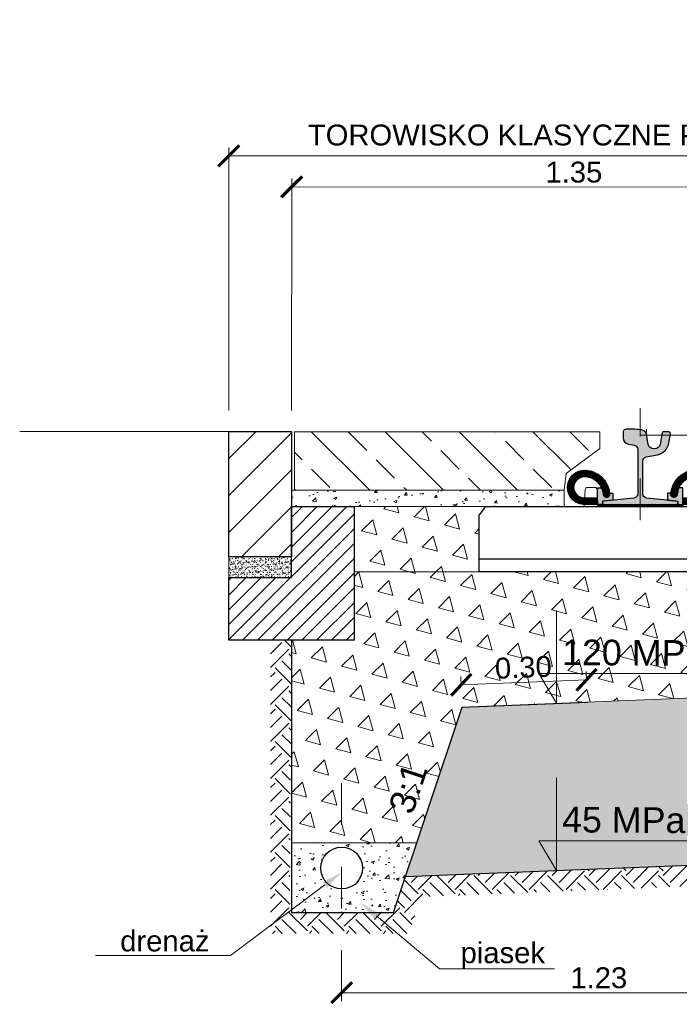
# Model space of a CAD drawing. Header units: feet. Extents: x 210.7 to 255.4, y -209.3 to -191.9.
# Tile 1 of 25: x 210.7 to 212.3, y -205.2 to -202.8. Entities that reach past the tile are written whole.
import ezdxf
from ezdxf import colors
from ezdxf.entities.mleader import LeaderData, LeaderLine
from ezdxf.math import Vec2, Vec3

# ---------------------------------------------------------------- set-up
doc = ezdxf.new("R2010")
doc.units = ezdxf.units.FT
doc.header["$MEASUREMENT"] = 0
doc.header["$PDMODE"] = 34
doc.linetypes.add('DASHDOT2', pattern=[12.7, 6.35, -3.175, 0, -3.175])
for name, color, linetype, lineweight in [('Beton', 8, 'Continuous', 15), ('BETON kresk', 8, 'Continuous', 9), ('Drenaż', 4, 'Continuous', 25), ('Geowłóknina', 160, 'Continuous', 30), ('Kruszywo', 42, 'Continuous', 15), ('Miesz_niezw', 251, 'Continuous', 9), ('Mieszanka_niezw_0_315', 44, 'Continuous', 15), ('Nawierzchnia asfaltowa', 7, 'Continuous', 15), ('Opis', 7, 'Continuous', 15), ('Osie', 1, 'DASHDOT2', 13), ('oś-szyny', 1, 'DASHDOT2', 0), ('Podkład', 7, 'Continuous', 30), ('Podlew ciągły z poliuretanu', 1, 'Continuous', 9), ('Podsypka cementowo-piaskowa', 251, 'Continuous', 15), ('Podłoże gruntowe', 7, 'Continuous', 13), ('płyta EPT', 35, 'Continuous', 20), ('Sb3', 7, 'Continuous', 15), ('sb4', 7, 'Continuous', 15), ('Wymiar', 7, 'Continuous', 15)]:
    doc.layers.add(name, color=color, linetype=linetype, lineweight=lineweight)
for name, color, linetype in [('beton obram', 7, 'Continuous'), ('L-ka', 7, 'Continuous'), ('NAW-BITUM', 7, 'Continuous'), ('Podkadka sprężysta', 1, 'Continuous'), ('Szyna', 7, 'Continuous')]:
    doc.layers.add(name, color=color, linetype=linetype)
doc.layers.add('brudnopis', color=50, linetype='Continuous', lineweight=30, plot=False)
doc.styles.add('opis', font='arial.ttf', dxfattribs={"height": 0.05})
doc.styles.add('Opis_1_25', font='arial.ttf', dxfattribs={"height": 0.05})
doc.dimstyles.new('1_25_DK$0', dxfattribs={"dimtxt": 0.05, "dimasz": 0.05, "dimexe": 0.02, "dimexo": 0.05, "dimgap": 0.01, "dimtad": 1, "dimdec": 3, "dimzin": 3, "dimdsep": 46, "dimtxsty": 'Opis_1_25', "dimblk": 'ARCHTICK', "dimcen": 0.05, "dimclrd": 256, "dimclre": 256, "dimazin": 3, "dimtfac": 1, "dimtdec": 3, "dimtofl": 0, "dimtmove": 0, "dimatfit": 3, "dimldrblk": 'ARCHTICK', "dimfxl": 1, "dimfrac": 2, "dimtolj": 1, "dimtzin": 3, "dimlwd": -1, "dimlwe": -1, "dimarcsym": 0})
pattern_1 = [(49.99999999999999, (-22.44608987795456, -99.2298174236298), (0.07172601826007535, -0.006275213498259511), [0.0075, -0.0825]), (355, (-22.44608987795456, -99.2298174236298), (-0.0138751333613, 0.07521921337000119), [0.006, -0.066]), (100.45144446, (-22.44011270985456, -99.23034035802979), (0.0578508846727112, 0.06894399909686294), [0.006374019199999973, -0.07011421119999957]), (46.18420000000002, (-22.44608987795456, -99.2098174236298), (0.1067241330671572, -0.01655192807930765), [0.01124999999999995, -0.1237499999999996]), (96.63563549, (-22.43719620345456, -99.21119675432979), (0.09346619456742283, 0.09741186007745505), [0.0095610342, -0.105171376]), (351.1841639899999, (-22.44608987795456, -99.2098174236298), (0.09346619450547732, 0.09741186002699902), [0.009000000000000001, -0.0990000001]), (21, (-22.43608987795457, -99.2148174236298), (0.05969070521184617, -0.04026188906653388), [0.0075, -0.0825]), (326.0000000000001, (-22.43608987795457, -99.2148174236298), (0.02433153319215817, 0.0725150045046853), [0.006, -0.066]), (71.45144474, (-22.43111565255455, -99.21817258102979), (0.08402223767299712, 0.03225311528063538), [0.006374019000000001, -0.0701142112]), (37.50000000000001, (-22.44608987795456, -99.2298174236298), (0.001215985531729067, 0.03328938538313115), [0, -0.0652, 0, -0.067, 0, -0.06625]), (7.499999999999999, (-22.44608987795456, -99.2298174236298), (0.02630695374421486, 0.03944117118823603), [0, -0.0382, 0, -0.0637, 0, -0.02525]), (327.5, (-22.46838987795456, -99.2298174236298), (0.0533822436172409, -0.002255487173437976), [0, -0.025, 0, -0.078, 0, -0.1035]), (317.5, (-22.47838987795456, -99.2298174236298), (0.05831861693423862, 0.01001049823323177), [0, -0.0325, 0, -0.0518, 0, -0.0735])]
pattern_2 = [(105, (-9.9990951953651, -3.755824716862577), (-0.07244443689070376, 0.01941142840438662), [0.03750000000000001, -0.03750000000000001]), (165, (-9.9990951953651, -3.755824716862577), (-0.05303300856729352, -0.05303300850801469), [0.03750000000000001, -0.03750000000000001]), (45, (-10.0353174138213, -3.746119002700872), (-0.01941142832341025, 0.07244443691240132), [0.03750000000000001, -0.03750000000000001])]
pattern_3 = [(49.99999999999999, (0, 0), (0.07172601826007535, -0.006275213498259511), [0.0075, -0.0825]), (355, (0, 0), (-0.0138751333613, 0.07521921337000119), [0.006, -0.066]), (100.45144446, (0.0059771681, -0.0005229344), (0.0578508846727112, 0.06894399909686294), [0.006374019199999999, -0.07011421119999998]), (46.18420000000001, (0, 0.02), (0.1067241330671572, -0.01655192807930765), [0.01125, -0.12375]), (96.63563549, (0.0088936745, 0.0186206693), (0.09346619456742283, 0.09741186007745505), [0.0095610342, -0.105171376]), (351.1841639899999, (0, 0.02), (0.09346619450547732, 0.09741186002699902), [0.009000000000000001, -0.0990000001]), (21, (0.01, 0.015), (0.05969070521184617, -0.04026188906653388), [0.0075, -0.0825]), (326.0000000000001, (0.01, 0.015), (0.02433153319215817, 0.0725150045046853), [0.006, -0.066]), (71.45144474, (0.0149742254, 0.0116448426), (0.08402223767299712, 0.03225311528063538), [0.006374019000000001, -0.0701142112]), (37.50000000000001, (0, 0), (0.001215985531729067, 0.03328938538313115), [0, -0.0652, 0, -0.067, 0, -0.06625]), (7.499999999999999, (0, 0), (0.02630695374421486, 0.03944117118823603), [0, -0.0382, 0, -0.0637, 0, -0.02525]), (327.5, (-0.0223, 0), (0.0533822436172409, -0.002255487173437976), [0, -0.025, 0, -0.078, 0, -0.1035]), (317.5, (-0.0323, 0), (0.05831861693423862, 0.01001049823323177), [0, -0.0325, 0, -0.0518, 0, -0.0735])]

# ---------------------------------------------------------------- blocks, each defined once
blk = doc.blocks.new('_ArchTick')
at = {"color": 0, "linetype": 'ByBlock', "lineweight": 0, "const_width": 0.15}
blk.add_lwpolyline([(-0.5, -0.5), (0.5, 0.5)], dxfattribs=at)
blk = doc.blocks.new('*D42')
at = {"layer": 'DEFPOINTS', "color": 0, "lineweight": 70, "transparency": 16777216}
for p in [(212.7275330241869, -203.2377118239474), (211.3770997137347, -203.8217364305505), (212.7270996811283, -203.8227364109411)]:
    blk.add_point(p, dxfattribs=at)
at = {"layer": 'Wymiar', "transparency": 16777216}
for p, q in [((211.3771367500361, -203.7717364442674), (211.3775478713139, -203.2167118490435)), ((212.7271367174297, -203.772736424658), (212.7275478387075, -203.2177118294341)), ((211.3775330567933, -203.2367118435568), (212.7275330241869, -203.2377118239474))]:
    blk.add_line(p, q, dxfattribs=at)
at = {"layer": 'Wymiar', "transparency": 16777216, "xscale": 0.05, "yscale": 0.05, "zscale": 0.05}
for p, rotation in [((211.3775330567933, -203.2367118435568), 179.9575595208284), ((212.7275330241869, -203.2377118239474), 359.9575595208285)]:
    blk.add_blockref('_ArchTick', p, dxfattribs=dict(at, rotation=rotation))
at = {"layer": 'Wymiar', "color": 0, "transparency": 16777216, "insert": (212.0525593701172, -203.2016661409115), "char_height": 0.05, "attachment_point": 5, "rotation": 359.9575595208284, "style": 'Opis_1_25'}
blk.add_mtext('\\A1;1.35', dxfattribs=at)
blk = doc.blocks.new('*D43')
at = {"layer": 'DEFPOINTS', "color": 0, "lineweight": 70, "transparency": 16777216}
for p in [(213.9570997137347, -203.1627676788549), (211.2270997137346, -203.8217364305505), (213.9570997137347, -203.8217364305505)]:
    blk.add_point(p, dxfattribs=at)
at = {"layer": 'Wymiar', "transparency": 16777216}
for p, q in [((211.2270997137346, -203.7717364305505), (211.2270997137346, -203.1427676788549)), ((213.9570997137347, -203.7717364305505), (213.9570997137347, -203.1427676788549)), ((211.2270997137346, -203.1627676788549), (213.9570997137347, -203.1627676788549))]:
    blk.add_line(p, q, dxfattribs=at)
at = {"layer": 'Wymiar', "transparency": 16777216, "xscale": 0.05, "yscale": 0.05, "zscale": 0.05, "rotation": 180}
blk.add_blockref('_ArchTick', (211.2270997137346, -203.1627676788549), dxfattribs=at)
at = {"layer": 'Wymiar', "transparency": 16777216, "xscale": 0.05, "yscale": 0.05, "zscale": 0.05}
blk.add_blockref('_ArchTick', (213.9570997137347, -203.1627676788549), dxfattribs=at)
at = {"layer": 'Wymiar', "color": 0, "transparency": 16777216, "insert": (212.5920997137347, -203.1199914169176), "char_height": 0.05, "attachment_point": 5, "style": 'Opis_1_25'}
blk.add_mtext('\\A1;{\\fArial|b0|i0|c238|p34;TOROWISKO KLASYCZNE PODSYPKOWE Z ZABUDOWĄ PŁYTAMI EPT}', dxfattribs=at)
blk = doc.blocks.new('*D45')
at = {"layer": 'DEFPOINTS', "color": 0, "lineweight": 70, "transparency": 16777216}
for p in [(211.4970997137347, -205.0726827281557), (212.7270997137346, -205.0726827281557), (211.4970997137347, -205.1650558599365)]:
    blk.add_point(p, dxfattribs=at)
at = {"layer": 'Wymiar', "transparency": 16777216}
for p, q in [((211.4970997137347, -205.1226827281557), (211.4970997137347, -205.1850558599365)), ((212.7270997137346, -205.1226827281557), (212.7270997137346, -205.1850558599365)), ((212.7270997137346, -205.1650558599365), (211.4970997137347, -205.1650558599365))]:
    blk.add_line(p, q, dxfattribs=at)
at = {"layer": 'Wymiar', "transparency": 16777216, "xscale": 0.05, "yscale": 0.05, "zscale": 0.05, "rotation": 180}
blk.add_blockref('_ArchTick', (211.4970997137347, -205.1650558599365), dxfattribs=at)
at = {"layer": 'Wymiar', "transparency": 16777216, "xscale": 0.05, "yscale": 0.05, "zscale": 0.05}
blk.add_blockref('_ArchTick', (212.7270997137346, -205.1650558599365), dxfattribs=at)
at = {"layer": 'Wymiar', "color": 0, "transparency": 16777216, "insert": (212.1120997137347, -205.1295101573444), "char_height": 0.05, "attachment_point": 5, "style": 'Opis_1_25'}
blk.add_mtext('\\A1;1.23', dxfattribs=at)
blk = doc.blocks.new('PS-60R2-SB4-1800')
h = blk.add_hatch(color=251)
edge = h.paths.add_edge_path()
edge.add_arc((38.14985109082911, 18.20942884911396), 4.499999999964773, 4.328325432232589, 24.18706103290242, ccw=False)
edge.add_arc((43.43473519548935, 18.60942884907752), 0.8000000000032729, 184.3283254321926, 364.3283254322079)
edge.add_arc((38.14985109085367, 18.20942884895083), 6.099999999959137, 4.328325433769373, 5.518464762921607)
edge.add_line((44.22157916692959, 18.79604471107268), (44.97409524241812, 18.79591955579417))
edge.add_line((44.97409524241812, 18.79591955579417), (44.98154378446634, 17.15737687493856))
edge.add_line((44.98154378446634, 17.15737687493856), (42.48878975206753, 16.9091929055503))
edge.add_line((42.48878975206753, 16.9091929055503), (42.48862536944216, 16.10923945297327))
edge.add_line((42.48862536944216, 16.10923945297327), (41.34985109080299, 16.10942884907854))
edge.add_line((41.34985109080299, 16.10942884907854), (41.29460710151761, 17.71282609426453))
edge.add_line((41.29460710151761, 17.71282609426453), (41.29499636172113, 20.05331516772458))
edge.add_line((41.29499636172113, 20.05331516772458), (42.25480808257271, 20.0531555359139))
h = blk.add_hatch(color=251)
edge = h.paths.add_edge_path()
edge.add_arc((64.85029283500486, 18.2054089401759), 4.499999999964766, 155.8129389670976, 175.6716745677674)
edge.add_arc((59.56540873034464, 18.60540894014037), 0.8000000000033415, 175.6716745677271, 355.67167456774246, ccw=False)
edge.add_arc((64.85029283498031, 18.20540894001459), 6.099999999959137, 174.4815352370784, 175.6716745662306, ccw=False)
edge.add_line((58.77856475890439, 18.79202480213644), (58.02604868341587, 18.79189964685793))
edge.add_line((58.02604868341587, 18.79189964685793), (58.01860014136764, 17.15335696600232))
edge.add_line((58.01860014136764, 17.15335696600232), (60.51135417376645, 16.90517299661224))
edge.add_line((60.51135417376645, 16.90517299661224), (60.5115185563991, 16.10521954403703))
edge.add_line((60.5115185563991, 16.10521954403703), (61.65029283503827, 16.10540894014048))
edge.add_line((61.65029283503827, 16.10540894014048), (61.70553682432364, 17.70880618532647))
edge.add_line((61.70553682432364, 17.70880618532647), (61.70514756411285, 20.04929525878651))
edge.add_line((61.70514756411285, 20.04929525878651), (60.74533584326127, 20.04913562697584))
at = {"layer": 'Podkadka sprężysta'}
h = blk.add_hatch(dxfattribs=at)
h.set_pattern_fill('ANSI37', color=256, scale=100, style=0)
h.set_pattern_definition([(134.9904708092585, (51.5, 15.60774071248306), (0.08840304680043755, 0.08837364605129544), []), (44.99047080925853, (51.5, 15.60774071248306), (0.08837364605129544, -0.08840304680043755), [])])
h.paths.add_polyline_path([(61.63292164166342, 15.60605544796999), (61.65029283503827, 16.10540894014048), (41.34985109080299, 16.10942884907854), (41.36707835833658, 15.60942597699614)])
at = {"layer": 'sb4'}
h = blk.add_hatch(dxfattribs=at)
h.set_pattern_fill('ANSI31', color=256, angle=0.009529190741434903, style=0)
h.set_pattern_definition([(134.9904708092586, (10.2024782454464, -4.704366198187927), (0.08840304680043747, 0.08837364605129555), [])])
edge = h.paths.add_edge_path()
edge.add_line((41.34985109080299, 16.10942884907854), (38.14985109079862, 16.10942884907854))
edge.add_arc((38.14985109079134, 20.20942884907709), 4.099999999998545, 90.00000000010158, 270.00000000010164, ccw=False)
edge.add_arc((38.14985109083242, 18.20942884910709), 6.099999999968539, 4.328325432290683, 90.00000000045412, ccw=False)
edge.add_arc((43.43473519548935, 18.60942884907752), 0.8000000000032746, -175.67167456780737, 4.328325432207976, ccw=False)
edge.add_arc((38.14985109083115, 18.20942884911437), 4.499999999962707, 4.328325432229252, 90.00000000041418)
edge.add_arc((38.14985109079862, 20.20942884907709), 2.5, 90, 270)
edge.add_line((38.14985109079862, 17.70942884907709), (41.29478951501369, 17.70753173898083))
edge.add_line((41.29478951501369, 17.70753173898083), (41.34985109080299, 16.10942884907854))
h = blk.add_hatch(dxfattribs=at)
h.set_pattern_fill('ANSI31', color=256, angle=0.009529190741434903, style=0)
h.set_pattern_definition([(45.00952919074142, (92.79766568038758, -4.708386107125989), (-0.08840304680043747, 0.08837364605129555), [])])
edge = h.paths.add_edge_path()
edge.add_line((61.65029283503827, 16.10540894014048), (64.85029283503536, 16.10540894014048))
edge.add_arc((64.85029283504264, 20.20540894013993), 4.099999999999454, 269.9999999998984, 449.9999999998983)
edge.add_arc((64.85029283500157, 18.20540894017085), 6.099999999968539, 89.9999999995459, 175.6716745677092)
edge.add_arc((59.56540873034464, 18.60540894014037), 0.8000000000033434, 175.6716745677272, 355.6716745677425)
edge.add_arc((64.85029283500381, 18.20540894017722), 4.499999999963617, 89.99999999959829, 175.6716745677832, ccw=False)
edge.add_arc((64.85029283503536, 20.20540894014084), 2.5, -90, 90, ccw=False)
edge.add_line((64.85029283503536, 17.70540894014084), (61.70588534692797, 17.70347502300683))
edge.add_line((61.70588534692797, 17.70347502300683), (61.65029283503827, 16.10540894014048))
at = {"layer": 'Szyna'}
h = blk.add_hatch(color=256, dxfattribs=at)
edge = h.paths.add_edge_path()
edge.add_arc((54.0752184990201, 32.02970573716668), 1.499999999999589, 281.30992986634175, 359.99999739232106, ccw=False)
edge.add_line((54.36939263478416, 30.55883471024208), (52.90410228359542, 30.26577670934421))
edge.add_arc((53.10021837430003, 29.28519602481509), 0.9999999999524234, 101.3099298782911, 179.99999740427)
edge.add_line((52.10021837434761, 29.28519607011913), (52.10021789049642, 18.64498753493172))
edge.add_arc((53.10021789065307, 18.64498748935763), 1.000000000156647, 179.9999973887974, 264.2894042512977)
edge.add_line((53.00071412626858, 17.64995030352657), (60.23006892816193, 16.92701449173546))
edge.add_arc((60.20021779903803, 16.62850333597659), 0.3000000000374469, -2.574638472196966e-06, 84.289404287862, ccw=False)
edge.add_line((60.50021779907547, 16.62850332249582), (60.50021778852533, 16.39999959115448))
edge.add_arc((60.20021778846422, 16.399999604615), 0.3000000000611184, 269.9999974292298, 359.9999974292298, ccw=False)
edge.add_line((60.20021777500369, 16.09999960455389), (42.80021777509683, 16.10000039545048))
edge.add_arc((42.80021778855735, 16.4000003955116), 0.3000000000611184, 179.9999974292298, 269.9999974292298, ccw=False)
edge.add_line((42.50021778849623, 16.40000040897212), (42.50021779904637, 16.62850414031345))
edge.add_arc((42.80021779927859, 16.62850412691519), 0.3000000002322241, 95.71059057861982, 179.9999974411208, ccw=False)
edge.add_line((42.77036669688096, 16.92701528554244), (49.99972156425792, 17.64995044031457))
edge.add_arc((49.90021789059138, 18.6449876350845), 1.000000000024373, 275.7105905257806, 359.9999973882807)
edge.add_line((50.90021789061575, 18.6449875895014), (50.90021824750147, 26.49519612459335))
edge.add_arc((49.90021824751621, 26.49519617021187), 0.9999999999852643, 359.9999973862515, 438.6900649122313)
edge.add_line((50.09633442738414, 27.4757768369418), (47.38887308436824, 28.01726923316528))
edge.add_arc((48.0752797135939, 31.44930156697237), 3.500000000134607, 189.4623196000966, 258.69006491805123, ccw=False)
edge.add_line((44.62290095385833, 30.87390526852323), (44.2822517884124, 32.91780083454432))
edge.add_arc((44.77544875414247, 33.0000003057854), 0.5000000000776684, 89.99999739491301, 189.4623196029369, ccw=False)
edge.add_line((44.77544877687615, 33.50000030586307), (45.99271172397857, 33.50000025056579))
edge.add_arc((45.99271171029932, 33.20000025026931), 0.3000000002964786, 9.462319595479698, 89.99999738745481, ccw=False)
edge.add_line((46.28862988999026, 33.24931993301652), (46.73799481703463, 30.5531296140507))
edge.add_arc((48.09921844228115, 30.7800001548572), 1.380000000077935, 189.4623196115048, 269.9999974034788)
edge.add_line((48.09921837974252, 29.40000015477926), (48.25121837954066, 29.40000014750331))
edge.add_arc((48.25121844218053, 30.78000014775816), 1.380000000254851, 269.9999973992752, 350.5376751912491)
edge.add_line((49.61244204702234, 30.55312948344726), (49.98900976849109, 32.81253518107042))
edge.add_arc((51.27132185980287, 32.5988164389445), 1.300000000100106, 103.1819549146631, 170.5376751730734, ccw=False)
edge.add_arc((52.79921822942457, 26.07535626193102), 7.999999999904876, 93.18676468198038, 103.18195493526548, ccw=False)
edge.add_arc((54.02221722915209, 4.109376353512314), 29.99999999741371, 89.61715456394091, 93.18676467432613, ccw=False)
edge.add_arc((54.16921822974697, 26.10888522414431), 8.000000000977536, 83.06172230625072, 89.61715456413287, ccw=False)
edge.add_arc((55.07521856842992, 33.55396167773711), 0.500000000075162, -2.6082469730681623e-06, 83.06172230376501, ccw=False)
edge.add_line((55.57521856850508, 33.55396165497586), (55.57521849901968, 32.0297056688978))
for p, q in [((42.48878975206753, 16.9091929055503), (42.48862536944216, 16.10923945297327)), ((60.51170547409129, 16.90321591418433), (60.51154094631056, 16.10624195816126))]:
    blk.add_line(p, q)
for points in [[(42.25480808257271, 20.0531555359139, -0.08686759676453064), (42.63701684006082, 18.54905149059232, 1.000000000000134), (44.23245355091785, 18.66980620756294, 0.005193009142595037), (44.22157916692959, 18.79604471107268), (44.97409524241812, 18.79591955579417), (44.98154378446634, 17.15737687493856), (42.48878975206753, 16.9091929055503), (42.48862536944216, 16.10923945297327), (41.34985109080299, 16.10942884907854), (41.29460710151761, 17.71282609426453), (41.29499636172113, 20.05331516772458)], [(60.74533584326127, 20.04913562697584, 0.08686759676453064), (60.36312708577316, 18.54503158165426, -1.000000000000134), (58.76769037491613, 18.6657862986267, -0.005193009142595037), (58.77856475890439, 18.79202480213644), (58.02604868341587, 18.79189964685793), (58.01860014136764, 17.15335696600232), (60.51135417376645, 16.90517299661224), (60.5115185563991, 16.10521954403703), (61.65029283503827, 16.10540894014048), (61.70553682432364, 17.70880618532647), (61.70514756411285, 20.04929525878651)]]:
    blk.add_lwpolyline(points, format="xyb", close=True)
at = {"layer": 'brudnopis', "lineweight": 0, "ltscale": 5}
for p, q in [((49.97025383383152, 32.69999960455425), (49.97025383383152, 34.10870663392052)), ((-51.50000000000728, 32.69999960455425), (51.50008305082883, 32.69999960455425))]:
    blk.add_line(p, q, dxfattribs=at)
at = {"layer": 'oś-szyny', "ltscale": 0.002}
blk.add_line((51.50008305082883, 12.3488724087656), (51.50008305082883, 39.15927775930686), dxfattribs=at)
at = {"layer": 'Podkadka sprężysta'}
blk.add_lwpolyline([(61.63292164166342, 15.60605544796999), (61.65029283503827, 16.10540894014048), (41.34985109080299, 16.10942884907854), (41.36707835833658, 15.60942597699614)], close=True, dxfattribs=at)
at = {"layer": 'Podkład', "ltscale": 5}
for p, q in [((88.50000000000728, 15.60000000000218), (-88.49999999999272, 15.60000000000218)), ((88.5, 15.60000000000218), (90, 13.60000000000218)), ((90, 1.818989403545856e-12), (90, 13.60000000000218)), ((10, 3.000000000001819), (89.99999999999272, 3.000000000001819)), ((-89.99999999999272, 0), (89.99999999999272, 1.818989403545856e-12))]:
    blk.add_line(p, q, dxfattribs=at)
at = {"layer": 'Sb3'}
blk.add_lwpolyline([(61.63292164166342, 15.60605544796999), (61.77473632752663, 19.68266993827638, -0.4041133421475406), (62.27451721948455, 20.16528676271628), (64.16268014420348, 20.16497273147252, -0.3936855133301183), (64.66135754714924, 19.7001565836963), (64.95020482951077, 15.60550373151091)], format="xyb", close=True, dxfattribs=at)
at = {"layer": 'sb4'}
for points in [[(41.34985109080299, 16.10942884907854), (38.14985109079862, 16.10942884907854, -1), (38.14985109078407, 24.30942884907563, -0.3922565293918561), (44.23245355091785, 18.66980620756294, -1.000000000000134), (42.63701684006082, 18.54905149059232, 0.3922565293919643), (38.14985109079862, 22.70942884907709, 0.9999999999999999), (38.14985109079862, 17.70942884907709), (41.29478951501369, 17.70753173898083)], [(61.65029283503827, 16.10540894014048), (64.85029283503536, 16.10540894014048, 1), (64.85029283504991, 24.30540894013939, 0.3922565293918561), (58.76769037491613, 18.6657862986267, 1.000000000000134), (60.36312708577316, 18.54503158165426, -0.3922565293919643), (64.85029283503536, 22.70540894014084, -0.9999999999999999), (64.85029283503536, 17.70540894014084), (61.70588534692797, 17.70347502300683)]]:
    blk.add_lwpolyline(points, format="xyb", close=True, dxfattribs=at)
at = {"layer": 'Szyna'}
blk.add_lwpolyline([(55.57521849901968, 32.0297056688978, -0.3575107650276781), (54.36939263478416, 30.55883471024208), (52.90410228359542, 30.26577670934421, 0.3575107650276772), (52.10021837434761, 29.28519607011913), (52.10021789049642, 18.64498753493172, 0.3853135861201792), (53.00071412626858, 17.64995030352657), (60.23006892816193, 16.92701449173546, -0.3853135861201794), (60.50021779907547, 16.62850332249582), (60.50021778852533, 16.39999959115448, -0.414213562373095), (60.20021777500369, 16.09999960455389), (42.80021777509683, 16.10000039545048, -0.414213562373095), (42.50021778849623, 16.40000040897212), (42.50021779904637, 16.62850414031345, -0.3853135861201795), (42.77036669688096, 16.92701528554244), (49.99972156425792, 17.64995044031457, 0.385313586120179), (50.90021789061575, 18.6449875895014), (50.90021824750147, 26.49519612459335, 0.357510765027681), (50.09633442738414, 27.4757768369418), (47.38887308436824, 28.01726923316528, -0.3115981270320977), (44.62290095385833, 30.87390526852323), (44.2822517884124, 32.91780083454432, -0.4634545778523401), (44.77544877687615, 33.50000030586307), (45.99271172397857, 33.50000025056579, -0.3666293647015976), (46.28862988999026, 33.24931993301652), (46.73799481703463, 30.5531296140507, 0.3666293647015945), (48.09921837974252, 29.40000015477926), (48.25121837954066, 29.40000014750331, 0.3666293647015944), (49.61244204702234, 30.55312948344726), (49.98900976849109, 32.81253518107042), (49.98900976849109, 32.81253518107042, -0.3026593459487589), (50.97486435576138, 33.86456244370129, -0.04363991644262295), (52.35449131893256, 34.06298532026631, -0.01557662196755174), (54.22267313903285, 34.10870663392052), (54.22267313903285, 34.10870663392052, -0.02861127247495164), (55.13561859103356, 34.05030010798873, -0.3791741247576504), (55.57521856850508, 33.55396165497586)], format="xyb", close=True, dxfattribs=at)
blk = doc.blocks.new('*D46')
at = {"layer": 'DEFPOINTS', "color": 0, "lineweight": 70, "transparency": 16777216}
for p in [(212.0828607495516, -204.4161426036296), (212.0849904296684, -204.469384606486), (211.7852301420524, -204.4813750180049)]:
    blk.add_point(p, dxfattribs=at)
at = {"layer": 'Wymiar', "transparency": 16777216}
for p, q in [((211.7832317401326, -204.4314149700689), (211.7823011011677, -204.408148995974)), ((212.0829920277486, -204.41942455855), (212.0820613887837, -204.3961585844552)), ((211.7831004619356, -204.4281330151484), (212.0828607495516, -204.4161426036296))]:
    blk.add_line(p, q, dxfattribs=at)
at = {"layer": 'Wymiar', "transparency": 16777216, "xscale": 0.05, "yscale": 0.05, "zscale": 0.05}
for p, rotation in [((211.7831004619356, -204.4281330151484), 182.2906100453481), ((212.0828607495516, -204.4161426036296), 2.290610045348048)]:
    blk.add_blockref('_ArchTick', p, dxfattribs=dict(at, rotation=rotation))
at = {"layer": 'Wymiar', "color": 0, "transparency": 16777216, "insert": (211.9315599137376, -204.3866205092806), "char_height": 0.05, "attachment_point": 5, "rotation": 2.2906100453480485, "style": 'Opis_1_25'}
blk.add_mtext('\\A1;0.30', dxfattribs=at)
blk = doc.blocks.new('EPT3')
at = {"layer": 'płyta EPT'}
h = blk.add_hatch(dxfattribs=at)
h.set_pattern_fill('ANSI33', color=256, scale=0.5, style=0)
h.set_pattern_definition([(45, (0, 0), (-0.08838834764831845, 0.08838834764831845), []), (45, (0.0883883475, 0), (-0.08838834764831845, 0.08838834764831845), [0.0625, -0.03125])])
h.paths.add_polyline_path([(-0.6450000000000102, 0), (-0.6500000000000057, 0.03999999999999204), (-0.7299999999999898, 0.0999999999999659), (-0.7299999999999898, 0.1399999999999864), (0, 0.1399999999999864), (0, 0)])
blk.add_lwpolyline([(-0.7299999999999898, 0.0999999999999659), (-0.6500000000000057, 0.03999999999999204), (-0.6450000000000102, 0), (0, 0), (0, 0.1399999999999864), (-0.7299999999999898, 0.1399999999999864), (-0.7299999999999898, 0.0999999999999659), (-0.7299999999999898, 0.1399999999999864)], dxfattribs=at)

msp = doc.modelspace()

# ---------------------------------------------------------------- hatches: boundary and pattern name
at = {"layer": 'Beton'}
h = msp.add_hatch(dxfattribs=at)
h.set_pattern_fill('ANSI31', color=256, scale=0.2, style=0)
h.set_pattern_definition([(45, (-73.40754616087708, -45.28008680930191), (-0.01767766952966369, 0.01767766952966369), [])])
h.paths.add_polyline_path([(211.5270997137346, -204.3217364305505), (211.2270997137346, -204.3217364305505), (211.2270997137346, -204.1717364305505), (211.3770997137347, -204.1717364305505), (211.3770997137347, -204.0017470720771), (211.5270997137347, -204.0017470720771)])
at = {"layer": 'BETON kresk'}
h = msp.add_hatch(dxfattribs=at)
h.set_pattern_fill('ANSI31', color=256, scale=0.5)
h.set_pattern_definition([(45, (-3.215787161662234, 0.2773117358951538), (-0.04419417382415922, 0.04419417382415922), [])])
h.paths.add_polyline_path([(211.2270997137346, -204.1217364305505), (211.3770997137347, -204.1217364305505), (211.3770997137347, -203.8217364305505), (211.2270997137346, -203.8217364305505)])
at = {"layer": 'Kruszywo'}
h = msp.add_hatch(dxfattribs=at)
h.set_pattern_fill('AR-CONC', color=256, scale=0.01, style=0)
h.set_pattern_definition(pattern_1)
edge = h.paths.add_edge_path()
edge.add_arc((211.4970997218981, -204.8666993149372), 0.05000000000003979, 90.0000046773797, 180, ccw=False)
edge.add_line((211.4970997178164, -204.8166993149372), (211.4970997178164, -204.8066993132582))
edge.add_line((211.4970997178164, -204.8066993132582), (211.3770997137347, -204.8066993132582))
edge.add_line((211.3770997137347, -204.8066993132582), (211.3770997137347, -204.973211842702))
edge.add_line((211.3770997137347, -204.973211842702), (211.4970997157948, -204.973211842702))
edge.add_line((211.4970997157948, -204.973211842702), (211.4970997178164, -204.9166993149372))
edge.add_arc((211.4970997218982, -204.8666993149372), 0.05000000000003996, 180.0000000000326, 269.99999532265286, ccw=False)
h = msp.add_hatch(dxfattribs=at)
h.set_pattern_fill('AR-CONC', color=256, scale=0.01, style=0)
h.set_pattern_definition(pattern_1)
edge = h.paths.add_edge_path()
edge.add_arc((211.4970997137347, -204.8666993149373), 0.05000000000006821, 360.0000000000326, 449.9999953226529)
edge.add_line((211.4970997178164, -204.8166993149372), (211.4970997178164, -204.8066993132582))
edge.add_line((211.4970997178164, -204.8066993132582), (211.676788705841, -204.8066993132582))
edge.add_line((211.6767887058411, -204.8066993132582), (211.6212845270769, -204.973211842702))
edge.add_line((211.6212845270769, -204.973211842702), (211.4970997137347, -204.973211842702))
edge.add_line((211.4970997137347, -204.973211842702), (211.4970997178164, -204.9166993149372))
edge.add_arc((211.4970997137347, -204.8666993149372), 0.05000000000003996, 270.0000046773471, 359.9999999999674)
at = {"layer": 'Miesz_niezw'}
h = msp.add_hatch(dxfattribs=at)
h.set_pattern_fill('TRIANG', color=256, scale=0.2, angle=45)
h.set_pattern_definition(pattern_2)
h.paths.add_polyline_path([(211.5270997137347, -204.0018105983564), (211.5270997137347, -204.1577364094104), (211.8261953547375, -204.1577364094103), (211.8261953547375, -204.0217364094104), (211.8411953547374, -204.0017364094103)])
h = msp.add_hatch(dxfattribs=at)
h.set_pattern_fill('TRIANG', color=256, scale=0.2, angle=45)
h.set_pattern_definition(pattern_2)
h.paths.add_polyline_path([(211.5270997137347, -204.1578105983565), (211.5270997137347, -204.3217364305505), (211.3770997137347, -204.3217364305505), (211.3770997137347, -204.8066993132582), (211.6767887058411, -204.8066993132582), (211.7852301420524, -204.4813750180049), (213.8070997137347, -204.4005002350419), (213.8070997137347, -204.3217364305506), (213.6570997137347, -204.3217364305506), (213.6570997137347, -204.1577364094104)])
at = {"layer": 'Mieszanka_niezw_0_315', "ltscale": 10}
h = msp.add_hatch(dxfattribs=at)
h.set_pattern_fill('AR-CONC', color=256, scale=0.01, style=0)
h.set_pattern_definition(pattern_3)
h.paths.add_polyline_path([(211.3770997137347, -203.9628105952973), (211.3770997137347, -204.0017364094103), (212.0292902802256, -204.0017364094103), (212.0292902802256, -203.9628105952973)])
h = msp.add_hatch(dxfattribs=at)
h.set_pattern_fill('AR-CONC', color=256, scale=0.01, style=0)
h.set_pattern_definition(pattern_3)
h.paths.add_polyline_path([(211.6499869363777, -204.8871046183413), (211.7852301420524, -204.4813750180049), (213.8070997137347, -204.4005002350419), (213.8070997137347, -204.800820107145)])
at = {"layer": 'Podsypka cementowo-piaskowa'}
h = msp.add_hatch(dxfattribs=at)
h.set_pattern_fill('AR-SAND', color=4, scale=0.005, style=0)
h.set_pattern_definition([(37.50000000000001, (0, 0), (-0.0003149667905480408, 0.009634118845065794), [0, -0.0076, 0, -0.0085, 0, -0.008125]), (7.499999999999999, (0, 0), (0.008848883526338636, 0.0141107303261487), [0, -0.004099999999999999, 0, -0.006850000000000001, 0, -0.002625]), (327.5, (-0.00615, 0), (0.01557070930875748, 2.829526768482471e-05), [0, -0.0025, 0, -0.009000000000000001, 0, -0.01175]), (317.5, (-0.00615, 0), (0.01503063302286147, 0.004388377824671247), [0, -0.00125, 0, -0.0059, 0, -0.006750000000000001])])
h.paths.add_polyline_path([(211.2270997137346, -204.1717364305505), (211.3770997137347, -204.1717364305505), (211.3770997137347, -204.1217364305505), (211.2270997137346, -204.1217364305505)])
at = {"layer": 'Podłoże gruntowe'}
h = msp.add_hatch(dxfattribs=at)
h.set_pattern_fill('EARTH', color=256, scale=0.25, angle=45, style=0)
h.set_pattern_definition([(45, (-44.46924483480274, -61.55183139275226), (6.938893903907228e-18, 0.08838834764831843), [0.0625, -0.0625]), (45, (-44.48581764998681, -61.53525857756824), (6.938893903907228e-18, 0.08838834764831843), [0.0625, -0.0625]), (45, (-44.50239046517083, -61.51868576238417), (6.938893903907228e-18, 0.08838834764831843), [0.0625, -0.0625]), (135, (-44.50239046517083, -61.5076372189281), (-0.08838834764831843, 1.387778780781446e-17), [0.0625, -0.0625]), (135, (-44.48581764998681, -61.49106440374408), (-0.08838834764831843, 1.387778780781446e-17), [0.0625, -0.0625]), (135, (-44.46924483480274, -61.47449158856), (-0.08838834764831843, 1.387778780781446e-17), [0.0625, -0.0625])])
h.paths.add_polyline_path([(213.8070997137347, -204.3217364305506), (213.8570997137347, -204.3217364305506), (213.8570997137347, -204.8488600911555), (211.6881929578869, -204.935616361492), (211.657322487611, -205.023211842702), (211.3270997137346, -205.023211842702), (211.3270997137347, -204.3217364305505), (211.3770997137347, -204.3217364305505), (211.3729149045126, -204.973211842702), (211.6212845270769, -204.973211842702), (211.6499869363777, -204.8871046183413), (213.8070997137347, -204.800820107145)])

# ---------------------------------------------------------------- linework, layer by layer
at = {"layer": 'beton obram'}
msp.add_lwpolyline([(211.2270997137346, -203.8217364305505), (211.3770997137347, -203.8217364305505), (211.3770997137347, -204.1217364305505), (211.2270997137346, -204.1217364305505)], close=True, dxfattribs=at)
at = {"layer": 'Drenaż'}
msp.add_circle((211.4970997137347, -204.8666993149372), 0.05, dxfattribs=at)
at = {"layer": 'Geowłóknina', "ltscale": 5}
for points in [[(211.3770997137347, -204.3217364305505), (211.3770997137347, -204.973211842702), (211.6212845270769, -204.973211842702), (211.6499869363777, -204.8871046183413), (213.8070997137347, -204.800820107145), (213.8070997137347, -204.3217364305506)], [(211.3770997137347, -204.973211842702), (211.6212845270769, -204.973211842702), (211.7852301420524, -204.4813750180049), (212.0849904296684, -204.4693846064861)]]:
    msp.add_lwpolyline(points, dxfattribs=at)
at = {"layer": 'Kruszywo'}
msp.add_lwpolyline([(211.6767887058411, -204.8066993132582), (211.3770997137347, -204.8066993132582)], dxfattribs=at)
at = {"layer": 'L-ka', "ltscale": 5}
msp.add_lwpolyline([(211.5270997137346, -204.3217364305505), (211.2270997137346, -204.3217364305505), (211.2270997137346, -204.1717364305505), (211.3770997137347, -204.1717364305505), (211.3770997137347, -204.0017470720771), (211.5270997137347, -204.0017470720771)], close=True, dxfattribs=at)
at = {"layer": 'Miesz_niezw'}
for p, q in [((211.3770997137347, -204.0017470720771), (211.8411953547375, -204.0017364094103)), ((211.5270997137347, -204.1578105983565), (211.8261953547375, -204.1578105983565))]:
    msp.add_line(p, q, dxfattribs=at)
at = {"layer": 'Mieszanka_niezw_0_315', "ltscale": 10}
for points in [[(211.3770997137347, -203.9628105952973), (211.3770997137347, -204.0017364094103), (212.0292902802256, -204.0017364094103), (212.0292902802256, -203.9628105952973)], [(211.6499869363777, -204.8871046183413), (211.7852301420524, -204.4813750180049), (213.8070997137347, -204.4005002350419), (213.8070997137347, -204.800820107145)]]:
    msp.add_lwpolyline(points, close=True, dxfattribs=at)
at = {"layer": 'NAW-BITUM', "lineweight": 0}
msp.add_lwpolyline([(211.2270997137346, -204.1717364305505), (211.3770997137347, -204.1717364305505), (211.3770997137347, -204.1217364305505), (211.2270997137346, -204.1217364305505)], close=True, dxfattribs=at)
at = {"layer": 'Nawierzchnia asfaltowa', "color": 250}
msp.add_line((211.2270997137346, -203.8217364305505), (210.7270997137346, -203.8217364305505), dxfattribs=at)
at = {"layer": 'Opis'}
for points in [[(212.0110382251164, -204.2504018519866), (212.0110382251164, -204.4723426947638), (211.968303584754, -204.4009587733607), (212.3969567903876, -204.4009587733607)], [(212.0110382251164, -204.6507217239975), (212.0110382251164, -204.8726625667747), (211.968303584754, -204.8012786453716), (212.3969567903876, -204.8012786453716)]]:
    msp.add_lwpolyline(points, dxfattribs=at)
at = {"layer": 'Osie', "ltscale": 0.01}
msp.add_line((211.4970997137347, -204.663440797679), (211.4970997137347, -205.1222521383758), dxfattribs=at)
at = {"layer": 'Podlew ciągły z poliuretanu'}
for p, q in [((212.2527536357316, -203.8775637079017), (212.2529347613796, -203.8784693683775)), ((212.2527536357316, -203.8775637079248), (212.2529347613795, -203.8784693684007))]:
    msp.add_line(p, q, dxfattribs=at)

# ---------------------------------------------------------------- block references
at = {"xscale": -0.01, "yscale": 0.01, "zscale": 0.01}
msp.add_blockref('PS-60R2-SB4-1800', (212.7261953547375, -204.1577364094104), dxfattribs=at)
at = {"layer": 'płyta EPT', "xscale": -1}
msp.add_blockref('EPT3', (211.3842902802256, -203.9628105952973), dxfattribs=at)

# ---------------------------------------------------------------- texts
at = {"layer": 'Opis', "style": 'opis'}
for s, height, rotation, p in [('120 MPa', 0.06129999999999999, 359.6562194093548, (212.0240658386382, -204.3809345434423)), ('3:1', 0.0613, 71.56623636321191, (211.6662076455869, -204.7415158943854)), ('45 MPa', 0.06129999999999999, 359.6562194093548, (212.0240658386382, -204.7812544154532))]:
    msp.add_text(s, height=height, rotation=rotation, dxfattribs=at).set_placement(p)

# ---------------------------------------------------------------- dimensions: what is measured, and where the dimension line sits
at = {"layer": 'Wymiar'}
dim = msp.add_aligned_dim(p1=(211.2270997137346, -203.8217364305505), p2=(213.9570997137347, -203.8217364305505), distance=0.6589687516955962, text='{\\fArial|b0|i0|c238|p34;TOROWISKO KLASYCZNE PODSYPKOWE Z ZABUDOWĄ PŁYTAMI EPT}', dimstyle='1_25_DK$0', override={"dimdec": 2}, dxfattribs=at)
dim.commit()
dim.dimension.update_dxf_attribs({"geometry": '*D43', "text_midpoint": (212.5920997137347, -203.1199914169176)})
for p1, p2, distance, picture, middle in [((211.3770997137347, -203.8217364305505), (212.7270996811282, -203.8227364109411), 0.585024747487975, '*D42', (212.0525593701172, -203.2016661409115)), ((211.7852301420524, -204.4813750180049), (212.0849904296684, -204.4693846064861), 0.05328457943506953, '*D46', (211.9315599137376, -204.3866205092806)), ((212.7270997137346, -205.0726827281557), (211.4970997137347, -205.0726827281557), 0.09237313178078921, '*D45', (212.1120997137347, -205.1295101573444))]:
    dim = msp.add_aligned_dim(p1=p1, p2=p2, distance=distance, dimstyle='1_25_DK$0', override={"dimdec": 2}, dxfattribs=at)
    dim.commit()
    dim.dimension.update_dxf_attribs({"geometry": picture, "text_midpoint": middle})

# ---------------------------------------------------------------- leaders
at = {"layer": 'Opis'}
ml = msp.add_multileader_mtext('Standard', dxfattribs=at)
ml.set_content('drenaż ', color=256, style='Opis_1_25')
ml.set_leader_properties(color=256, linetype='ByLayer', lineweight=-1)
ml.build(insert=Vec2(0, 0))
ml.multileader.update_dxf_attribs({"has_dogleg": 0, "text_left_attachment_type": 5, "text_right_attachment_type": 5, "text_bottom_attachment_type": 10, "dogleg_length": 0.15, "arrow_head_size": 0.05})
ctx = ml.context
ctx.base_point, ctx.char_height, ctx.arrow_head_size, ctx.landing_gap_size, ctx.plane_origin = Vec3(210.9213483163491, -205.0760951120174), 0.05, 0.05, 0.05, Vec3(211.4970997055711, -204.8268691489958)
ctx.left_attachment, ctx.right_attachment, ctx.text_align_type = 5, 5, 2
notes = []
notes.append((ctx, [(0, (1, 1, 0), (211.3810345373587, -205.0760951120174), (-1, 0), 0.15, [(0, [(211.4970997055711, -204.8768691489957)], 0, [])])]))
ctx.mtext.insert, ctx.mtext.alignment, ctx.mtext.flow_direction = Vec3(211.1810345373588, -205.0160951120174), 3, 5
ml = msp.add_multileader_mtext('Standard', dxfattribs=at)
ml.set_content('piasek ', color=256, style='Opis_1_25')
ml.set_leader_properties(color=256, linetype='ByLayer', lineweight=-1)
ml.build(insert=Vec2(0, 0))
ml.multileader.update_dxf_attribs({"has_dogleg": 0, "text_left_attachment_type": 5, "text_right_attachment_type": 5, "text_bottom_attachment_type": 10, "dogleg_length": 0.15, "arrow_head_size": 0.05})
ctx = ml.context
ctx.base_point, ctx.char_height, ctx.arrow_head_size, ctx.landing_gap_size, ctx.plane_origin = Vec3(211.7314919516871, -205.1082164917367), 0.05, 0.05, 0.05, Vec3(212.3521400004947, -204.8248675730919)
ctx.left_attachment, ctx.right_attachment = 5, 5
notes.append((ctx, [(1, (1, 1, 0), (211.5814919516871, -205.1082164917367), (1, 0), 0.15, [(0, [(211.5424200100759, -204.9491450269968)], 0, [])])]))
ctx.mtext.insert, ctx.mtext.flow_direction = Vec3(211.7814919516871, -205.0443351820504), 5
for ctx, leaders in notes:
    for number, flags, end, landing, length, lines in leaders:
        leader = LeaderData()
        leader.index, (leader.has_last_leader_line, leader.has_dogleg_vector, leader.attachment_direction) = number, flags
        leader.last_leader_point, leader.dogleg_vector, leader.dogleg_length = Vec3(end), Vec3(landing), length
        for number, points, colour, breaks in lines:
            line = LeaderLine()
            line.index, line.vertices, line.color, line.breaks = number, Vec3.list(points), colors.encode_raw_color(colour), breaks
            leader.lines.append(line)
        ctx.leaders.append(leader)

doc.saveas('drawing.dxf')
